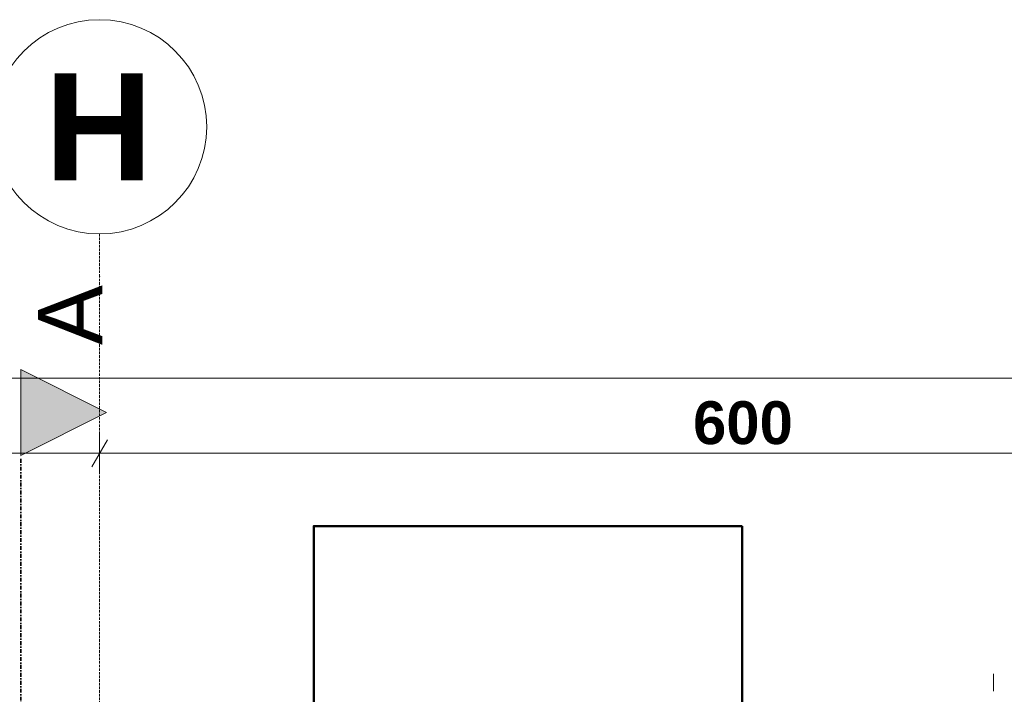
# Model space of a CAD drawing. Extents: x -7314 to 11761, y 144 to 9383.
# Tile 180 of 193: x 4792 to 5252, y 8783 to 9098. Entities that reach past the tile are written whole.
import ezdxf
from ezdxf.xclip import XClip

# ---------------------------------------------------------------- set-up
doc = ezdxf.new("R2010")
doc.units = 0
doc.header["$MEASUREMENT"] = 0
doc.header["$XCLIPFRAME"] = 0
doc.linetypes.add('Krawędzie ukryte', pattern=[68, 48, -20])
doc.linetypes.add('Kropki i Kreski', pattern=[144, 72, -36, 0, -36])
for name, color, linetype in [('_FORMA - struktura elewacja', 7, 'Continuous'), ('FORMA - Arch 01 - 220-A Ściany', 7, 'Continuous'), ('FORMA - Arch 01 - 410-K Osie', 7, 'Continuous'), ('FORMA - Arch 01 - PZT-5 Opisy ogólne', 7, 'Continuous'), ('FORMA - Arch 04 - Wymiary ogólne', 7, 'Continuous')]:
    doc.layers.add(name, color=color, linetype=linetype)
doc.styles.add('STYL_AUTOMATYCZNY_2', font='arial.ttf')
doc.styles.add('STYL_AUTOMATYCZNY_6', font='arial.ttf')
doc.styles.add('STYL_AUTOMATYCZNY_9', font='arial.ttf')

# ---------------------------------------------------------------- blocks, each defined once
blk = doc.blocks.new('Rysunek_1_1', base_point=(4185.3, -5972.4))
at = {"layer": 'FORMA - Arch 01 - PZT-5 Opisy ogólne', "linetype": 'Continuous', "lineweight": 5}
blk.add_hatch(color=7, dxfattribs=at).paths.add_polyline_path([(4792.31, 8934.93), (4792.31, 8894.93), (4832.31, 8914.93)])
at = {"layer": '_FORMA - struktura elewacja', "color": 1, "linetype": 'Continuous', "lineweight": 13, "ltscale": 0.025}
blk.add_line((5246.51, 8784.9), (5246.51, 8792.9), dxfattribs=at)
blk.add_line((5246.51, 8784.9), (5246.51, 8792.9), dxfattribs=at)
at = {"layer": 'FORMA - Arch 01 - 410-K Osie', "color": 7, "linetype": 'Krawędzie ukryte', "lineweight": 13, "ltscale": 0.025}
for p, q in [((4829.04, 8978.35), (4829.04, 8998.29)), ((4829.04, 5890.7), (4829.04, 8978.35))]:
    blk.add_line(p, q, dxfattribs=at)
at = {"layer": 'FORMA - Arch 01 - 410-K Osie', "color": 7, "linetype": 'Continuous', "lineweight": 13, "ltscale": 0.025}
blk.add_circle((4829.04, 9048.29), 50, dxfattribs=at)
at = {"layer": 'FORMA - Arch 01 - 410-K Osie', "color": 7, "linetype": 'Krawędzie ukryte', "lineweight": 13, "ltscale": 0.025}
blk.add_point((4829.04, 8978.35), dxfattribs=at)
blk.add_point((4829.04, 8978.35), dxfattribs=at)
at = {"layer": 'FORMA - Arch 01 - PZT-5 Opisy ogólne', "color": 7, "linetype": 'Kropki i Kreski', "lineweight": 35, "ltscale": 0.025}
blk.add_line((4792.31, 5605.89), (4792.31, 8894.93), dxfattribs=at)
at = {"layer": 'FORMA - Arch 01 - PZT-5 Opisy ogólne', "color": 7, "linetype": 'Continuous', "lineweight": 5, "ltscale": 0.025, "flags": 128}
blk.add_lwpolyline([(4792.31, 8934.93), (4792.31, 8894.93), (4832.31, 8914.93)], close=True, dxfattribs=at)
at = {"layer": 'FORMA - Arch 04 - Wymiary ogólne', "color": 154, "linetype": 'Continuous', "lineweight": 13, "ltscale": 0.025}
for p, q in [((2018.1, 8930.89), (9134.24, 8930.89)), ((4825.43, 8889.64), (4832.65, 8902.14)), ((4829.04, 8905.26), (4829.04, 8886.51)), ((4829.04, 8895.89), (4229.04, 8895.89)), ((5429.04, 8895.89), (4829.04, 8895.89))]:
    blk.add_line(p, q, dxfattribs=at)
at = {"layer": 'FORMA - Arch 01 - 220-A Ściany', "color": 7, "linetype": 'Continuous', "lineweight": 13, "insert": (5309.85, 8737.29), "char_height": 20, "attachment_point": 7, "rotation": 90, "style": 'STYL_AUTOMATYCZNY_2'}
blk.add_mtext('\\A1;{\\pql;\\pt0;\\fArial|b0|i0|c238|p0;\\W1.000000;120\\fArial|b0|i0|c238|p0;\\W1.000000;\\A1{\\H.66x;\\S^  ;}\\fArial|b0|i0|c238|p0;\\W1.000000;\\fArial|b0|i0|c238|p0;\\W1.000000;}', dxfattribs=at)
at = {"layer": 'FORMA - Arch 01 - 410-K Osie', "color": 7, "linetype": 'Continuous', "lineweight": 13, "insert": (4853.8, 9073.29), "char_height": 50, "attachment_point": 3, "style": 'STYL_AUTOMATYCZNY_6'}
blk.add_mtext('\\A1;{\\pqr;\\pt0;\\fArial|b1|i0|c238|p0;\\W1.000000;H}', dxfattribs=at)
at = {"layer": 'FORMA - Arch 01 - PZT-5 Opisy ogólne', "color": 7, "linetype": 'Continuous', "lineweight": 5, "insert": (4830.31, 8974.38), "char_height": 30, "attachment_point": 9, "rotation": 90, "style": 'STYL_AUTOMATYCZNY_2'}
blk.add_mtext('\\A1;{\\pqr;\\pt0;\\fArial|b0|i0|c238|p0;\\W1.000000;A}', dxfattribs=at)
at = {"layer": 'FORMA - Arch 04 - Wymiary ogólne', "color": 154, "linetype": 'Continuous', "lineweight": 13, "insert": (5106.16, 8899.89), "char_height": 20, "width": 45.7634, "attachment_point": 7, "style": 'STYL_AUTOMATYCZNY_9'}
blk.add_mtext('\\A1;{\\pql;\\fArial|b1|i0|c238|p0;\\W1.000000;600}', dxfattribs=at)

msp = doc.modelspace()

# ---------------------------------------------------------------- block references
at = {"lineweight": 20}
ref = msp.add_blockref('Rysunek_1_1', (4185.29965, -5972.39804), dxfattribs=at)
XClip(ref).set_block_clipping_path([(254.0251470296, 246.5573808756), (9689.7973583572, 9358.9497337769)])

# ---------------------------------------------------------------- next in the draw order: linework, layer by layer
at = {"lineweight": 50}
msp.add_lwpolyline([(5129.04065, 8861.89689), (5129.04065, 8611.89689), (4929.04065, 8611.89689), (4929.04065, 8861.89689), (5129.04065, 8861.89689)], dxfattribs=at)

doc.saveas('drawing.dxf')
